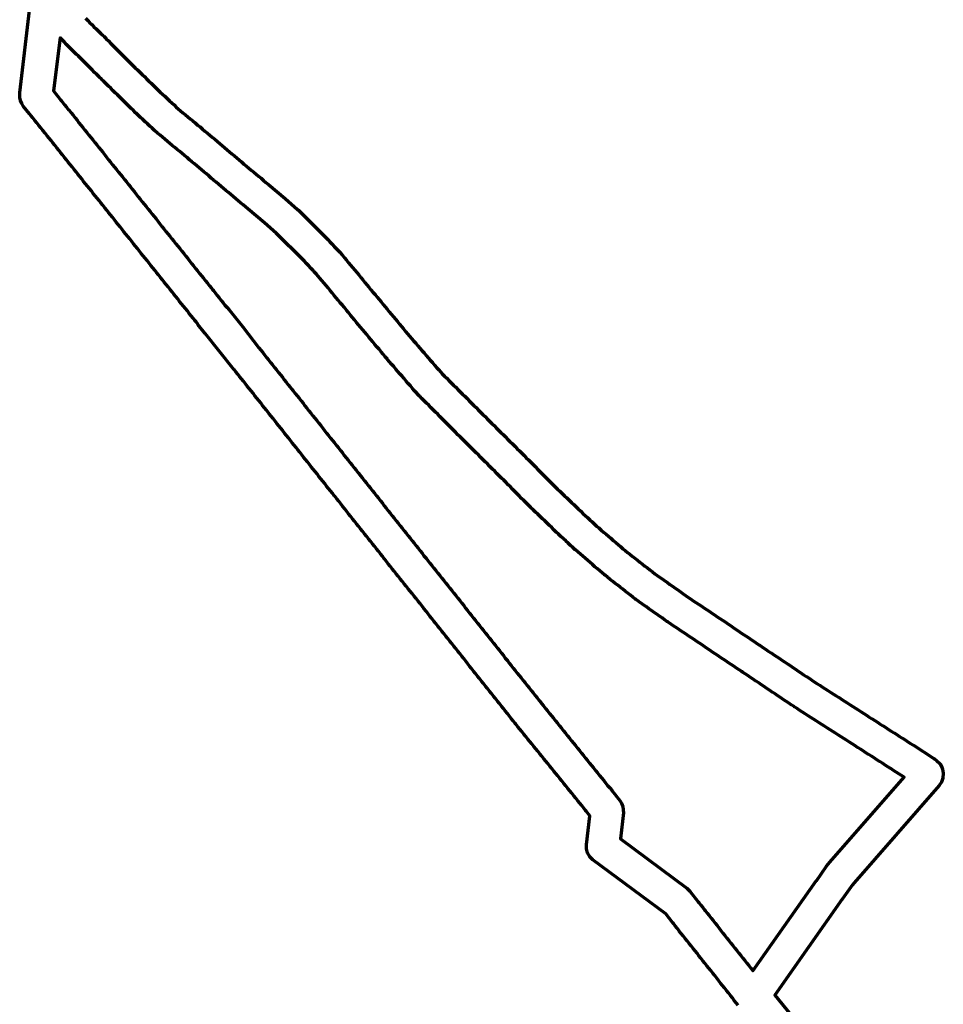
# Model space of a CAD drawing. Header units: metres. Extents: x 98902 to 136161, y 449037 to 499677.
# Tile 6 of 200: x 129438 to 131177, y 458282 to 460135. Entities that reach past the tile are written whole.
import ezdxf

# ---------------------------------------------------------------- set-up
doc = ezdxf.new("R2010")
doc.units = ezdxf.units.M
doc.layers.add('B-WE-OG-INFO_EIS VOORZORGSMAATREGEL-GV', color=7, linetype='Continuous', lineweight=70, true_color=0xfa194b)

msp = doc.modelspace()

# ---------------------------------------------------------------- linework, layer by layer
at = {"layer": 'B-WE-OG-INFO_EIS VOORZORGSMAATREGEL-GV', "flags": 128}
for points in [[(130790.7, 458280.4), (130787, 458285.1), (130783.3, 458289.7), (130783.3, 458289.7), (130779.6, 458294.4), (130779.6, 458294.4), (130775.9, 458299), (130775.9, 458299), (130772.2, 458303.7), (130772.2, 458303.7), (130768.5, 458308.3), (130764.8, 458313), (130761.2, 458317.6), (130761.1, 458317.7), (130757.5, 458322.3), (130757.5, 458322.3), (130753.8, 458327), (130750.1, 458331.6), (130746.4, 458336.3), (130742.7, 458340.9), (130739, 458345.6), (130735.3, 458350.2), (130735.3, 458350.2), (130731.6, 458354.9), (130731.6, 458354.9), (130727.9, 458359.6), (130724.2, 458364.2), (130720.5, 458368.9), (130720.5, 458368.9), (130716.8, 458373.5), (130713.1, 458378.2), (130713.1, 458378.2), (130709.4, 458382.8), (130709.4, 458382.8), (130705.7, 458387.5), (130702, 458392.2), (130698.3, 458396.8), (130694.6, 458401.5), (130690.9, 458406.1), (130690.9, 458406.1), (130690.9, 458406.1), (130687.2, 458410.8), (130687.2, 458410.8), (130683.5, 458415.4), (130683.5, 458415.4), (130679.8, 458420.1), (130679.8, 458420.1), (130678.9, 458421.2), (130678.9, 458421.2), (130675.5, 458425.5), (130672, 458429.9), (130668.6, 458434.2), (130668.6, 458434.3), (130668.6, 458434.3), (130667.3, 458435.8), (130667.3, 458435.9), (130667.2, 458435.9), (130654.1, 458452.7), (130517.2, 458554.3), (130511.6, 458559.8), (130507.2, 458567.4), (130505.1, 458574.9), (130504.9, 458582.7), (130511.2, 458637.1), (130504.3, 458645.9), (130503.5, 458646.9), (130499.8, 458651.5), (130496, 458656.1), (130492.3, 458660.8), (130488.5, 458665.4), (130484.8, 458670.1), (130481, 458674.7), (130477.3, 458679.4), (130477.3, 458679.4), (130473.5, 458684), (130469.7, 458688.6), (130469.7, 458688.6), (130466, 458693.3), (130462.2, 458697.9), (130458.5, 458702.6), (130454.7, 458707.2), (130454.7, 458707.2), (130451, 458711.9), (130447.2, 458716.5), (130443.5, 458721.2), (130439.7, 458725.8), (130435.9, 458730.4), (130432.2, 458735.1), (130432.2, 458735.1), (130428.4, 458739.7), (130424.7, 458744.4), (130424.7, 458744.4), (130420.9, 458749), (130420.9, 458749), (130420.9, 458749), (130417.2, 458753.7), (130413.4, 458758.3), (130409.7, 458762.9), (130409.7, 458762.9), (130405.9, 458767.6), (130402.2, 458772.2), (130398.4, 458776.9), (130394.6, 458781.5), (130390.9, 458786.2), (130390.9, 458786.2), (130387.1, 458790.8), (130387.1, 458790.8), (130383.4, 458795.5), (130383.4, 458795.5), (130379.6, 458800.1), (130375.9, 458804.7), (130375.9, 458804.7), (130375.9, 458804.7), (130372.1, 458809.4), (130372.1, 458809.5), (130372, 458809.5), (130371.1, 458810.7), (130371.1, 458810.7), (130371, 458810.8), (130367.3, 458815.5), (130367.3, 458815.5), (130363.5, 458820.2), (130363.5, 458820.2), (130359.8, 458824.8), (130356.1, 458829.5), (130352.3, 458834.2), (130348.6, 458838.9), (130344.9, 458843.6), (130341.1, 458848.3), (130337.4, 458853), (130333.7, 458857.7), (130329.9, 458862.4), (130326.2, 458867.1), (130322.5, 458871.8), (130322.5, 458871.8), (130318.7, 458876.5), (130318.7, 458876.5), (130315, 458881.2), (130311.3, 458885.9), (130311.3, 458885.9), (130307.5, 458890.6), (130307.5, 458890.6), (130303.8, 458895.3), (130303.8, 458895.3), (130300.1, 458900), (130300.1, 458900), (130300.1, 458900), (130296.3, 458904.7), (130296.3, 458904.7), (130292.6, 458909.4), (130292.6, 458909.4), (130288.9, 458914.1), (130288.9, 458914.1), (130285.1, 458918.8), (130285.1, 458918.8), (130281.4, 458923.5), (130281.4, 458923.5), (130277.7, 458928.2), (130277.7, 458928.2), (130277.7, 458928.2), (130273.9, 458932.9), (130273.9, 458932.9), (130270.2, 458937.6), (130270.2, 458937.6), (130266.5, 458942.3), (130266.5, 458942.3), (130262.7, 458947), (130259, 458951.7), (130259, 458951.7), (130255.3, 458956.4), (130255.2, 458956.4), (130251.5, 458961.1), (130247.8, 458965.8), (130247.8, 458965.8), (130244, 458970.5), (130240.3, 458975.2), (130236.6, 458979.9), (130232.8, 458984.6), (130229.1, 458989.3), (130225.4, 458994), (130225.4, 458994), (130221.6, 458998.7), (130217.9, 459003.4), (130214.2, 459008.1), (130214.2, 459008.1), (130210.4, 459012.8), (130210.4, 459012.8), (130206.7, 459017.5), (130203, 459022.2), (130199.2, 459026.9), (130195.5, 459031.6), (130191.8, 459036.3), (130188, 459041), (130184.3, 459045.7), (130180.6, 459050.4), (130176.8, 459055), (130173.1, 459059.7), (130169.4, 459064.4), (130165.6, 459069.1), (130161.9, 459073.8), (130158.2, 459078.5), (130154.4, 459083.2), (130150.7, 459087.9), (130150.7, 459087.9), (130150.7, 459087.9), (130147, 459092.6), (130147, 459092.6), (130143.2, 459097.3), (130143.2, 459097.3), (130139.5, 459102), (130139.5, 459102), (130135.8, 459106.7), (130135.7, 459106.7), (130132, 459111.4), (130132, 459111.4), (130128.3, 459116.1), (130128.3, 459116.1), (130128.3, 459116.1), (130124.6, 459120.8), (130124.5, 459120.8), (130120.8, 459125.5), (130120.8, 459125.5), (130120.8, 459125.5), (130117.1, 459130.2), (130117.1, 459130.2), (130113.3, 459134.9), (130109.6, 459139.6), (130109.6, 459139.6), (130105.9, 459144.3), (130105.9, 459144.3), (130102.1, 459149), (130098.4, 459153.7), (130098.4, 459153.7), (130094.7, 459158.4), (130094.7, 459158.4), (130090.9, 459163.1), (130087.2, 459167.8), (130087.2, 459167.8), (130083.5, 459172.5), (130079.7, 459177.2), (130076, 459181.9), (130076, 459181.9), (130072.3, 459186.6), (130068.5, 459191.3), (130064.8, 459196), (130064.8, 459196), (130061.1, 459200.7), (130057.3, 459205.4), (130057.3, 459205.4), (130053.6, 459210.1), (130053.6, 459210.1), (130049.9, 459214.8), (130046.1, 459219.5), (130042.4, 459224.2), (130038.7, 459228.9), (130038.7, 459228.9), (130038.7, 459228.9), (130034.9, 459233.6), (130034.9, 459233.6), (130034.9, 459233.6), (130031.2, 459238.3), (130031.2, 459238.3), (130031.2, 459238.3), (130030.3, 459239.4), (130030.3, 459239.4), (130030.3, 459239.4), (130026.7, 459244), (130023.1, 459248.5), (130019.5, 459253), (130015.9, 459257.5), (130012.3, 459262.1), (130008.7, 459266.6), (130005.1, 459271.1), (130005.1, 459271.1), (130001.5, 459275.7), (129997.9, 459280.2), (129994.3, 459284.7), (129990.7, 459289.3), (129987.1, 459293.8), (129983.5, 459298.3), (129979.9, 459302.9), (129976.3, 459307.4), (129972.7, 459311.9), (129969.1, 459316.4), (129969.1, 459316.4), (129969.1, 459316.4), (129965.5, 459321), (129961.9, 459325.5), (129958.3, 459330), (129958.3, 459330), (129954.7, 459334.6), (129951.2, 459339.1), (129947.6, 459343.6), (129944, 459348.2), (129940.4, 459352.7), (129936.8, 459357.2), (129933.2, 459361.7), (129933.2, 459361.8), (129929.6, 459366.3), (129926, 459370.8), (129922.4, 459375.3), (129918.8, 459379.9), (129915.2, 459384.4), (129915.2, 459384.4), (129911.6, 459388.9), (129911.6, 459388.9), (129908, 459393.5), (129904.4, 459398), (129902.6, 459400.3), (129899, 459404.8), (129895.4, 459409.3), (129891.8, 459413.9), (129891.8, 459413.9), (129888.2, 459418.4), (129884.6, 459422.9), (129884.6, 459422.9), (129881, 459427.4), (129877.4, 459432), (129873.8, 459436.5), (129870.2, 459441), (129870.2, 459441), (129866.6, 459445.6), (129863, 459450.1), (129859.4, 459454.6), (129855.8, 459459.2), (129852.2, 459463.7), (129848.8, 459468.1), (129845.3, 459472.4), (129841.7, 459476.8), (129841.6, 459476.9), (129841.5, 459477), (129787.1, 459544.6), (129786.9, 459544.8), (129786.8, 459545), (129773.7, 459561.7), (129773.6, 459562), (129773.3, 459562.2), (129770.1, 459566.6), (129768.1, 459569.1), (129764.6, 459573.5), (129761, 459578), (129757.4, 459582.5), (129753.8, 459587), (129750.2, 459591.5), (129746.6, 459596), (129742.9, 459600.6), (129742.9, 459600.6), (129742.9, 459600.6), (129739.3, 459605.1), (129739.3, 459605.1), (129735.7, 459609.6), (129732.1, 459614.1), (129728.5, 459618.6), (129724.9, 459623.1), (129724.9, 459623.1), (129721.3, 459627.7), (129721.3, 459627.7), (129717.7, 459632.2), (129714, 459636.7), (129710.4, 459641.2), (129710.4, 459641.2), (129710.4, 459641.2), (129706.8, 459645.7), (129703.2, 459650.2), (129699.6, 459654.8), (129696, 459659.3), (129692.4, 459663.8), (129688.7, 459668.3), (129688.7, 459668.3), (129685.1, 459672.8), (129685.1, 459672.8), (129681.5, 459677.3), (129677.9, 459681.9), (129674.3, 459686.4), (129670.7, 459690.9), (129667.1, 459695.4), (129663.4, 459699.9), (129659.8, 459704.5), (129659.8, 459704.5), (129656.2, 459709), (129652.6, 459713.5), (129652.6, 459713.5), (129652.6, 459713.5), (129649, 459718), (129645.4, 459722.5), (129641.8, 459727), (129638.1, 459731.6), (129634.5, 459736.1), (129630.9, 459740.6), (129627.3, 459745.1), (129627.3, 459745.1), (129623.7, 459749.6), (129620.1, 459754.1), (129616.5, 459758.7), (129616.5, 459758.7), (129612.8, 459763.2), (129609.2, 459767.7), (129605.6, 459772.2), (129602, 459776.7), (129598.4, 459781.2), (129594.8, 459785.8), (129594.8, 459785.8), (129591.2, 459790.3), (129587.6, 459794.8), (129583.9, 459799.3), (129580.3, 459803.8), (129576.7, 459808.3), (129573.1, 459812.9), (129569.5, 459817.4), (129569.5, 459817.4), (129565.9, 459821.9), (129562.3, 459826.4), (129562.3, 459826.4), (129558.6, 459830.9), (129555, 459835.5), (129551.4, 459840), (129547.8, 459844.5), (129544.2, 459849), (129540.6, 459853.5), (129540.6, 459853.5), (129537, 459858), (129537, 459858), (129533.3, 459862.6), (129529.7, 459867.1), (129529.7, 459867.1), (129526.1, 459871.6), (129522.5, 459876.1), (129518.9, 459880.6), (129515.3, 459885.1), (129511.7, 459889.7), (129511.7, 459889.7), (129508, 459894.2), (129504.4, 459898.7), (129504.4, 459898.7), (129500.8, 459903.2), (129497.2, 459907.7), (129493.6, 459912.2), (129493.6, 459912.2), (129490, 459916.8), (129490, 459916.8), (129486.4, 459921.3), (129482.7, 459925.8), (129482.7, 459925.8), (129481.9, 459926.9), (129481.9, 459926.9), (129478.1, 459931.5), (129474.3, 459936.2), (129474.3, 459936.2), (129470.6, 459940.9), (129466.8, 459945.6), (129466.8, 459945.6), (129463, 459950.2), (129459.2, 459954.9), (129459.2, 459954.9), (129456.7, 459958), (129456.6, 459958.2), (129456.5, 459958.2), (129445.6, 459972), (129442.1, 459977.4), (129439.7, 459983), (129438.5, 459988.9), (129438.2, 459991.2), (129438.2, 459998.1), (129458.2, 460163.9)], [(129562, 460138.1), (129566.2, 460133.7), (129566.2, 460133.7), (129569.9, 460129.7), (129573.7, 460126), (129577.9, 460121.9), (129582.2, 460117.7), (129586.5, 460113.5), (129590.8, 460109.3), (129595.1, 460105.2), (129596.2, 460104.1), (129596.3, 460104), (129596.4, 460103.9), (129600.7, 460099.6), (129600.7, 460099.5), (129600.9, 460099.4), (129605.1, 460095.2), (129605.1, 460095.2), (129609.3, 460090.9), (129609.3, 460090.9), (129613.5, 460086.6), (129617.7, 460082.3), (129621.9, 460078.1), (129626.1, 460073.8), (129626.1, 460073.8), (129630.3, 460069.6), (129634.2, 460065.6), (129638.4, 460061.5), (129642.7, 460057.4), (129647, 460053.2), (129651.3, 460049), (129655.6, 460044.8), (129655.6, 460044.8), (129659.9, 460040.6), (129664.2, 460036.5), (129664.2, 460036.4), (129664.2, 460036.4), (129668.5, 460032.2), (129668.6, 460032.2), (129668.6, 460032.2), (129672.9, 460028), (129677.1, 460023.8), (129681.4, 460019.6), (129681.4, 460019.6), (129681.4, 460019.6), (129685.7, 460015.4), (129685.7, 460015.4), (129690, 460011.2), (129694.3, 460007), (129698.4, 460002.9), (129702.5, 459999), (129706.7, 459995), (129711.1, 459990.9), (129715.5, 459986.8), (129719.9, 459982.7), (129724.3, 459978.7), (129728.7, 459974.6), (129732.8, 459970.7), (129736.6, 459967.3), (129740.8, 459963.8), (129740.8, 459963.8), (129745.4, 459959.9), (129745.4, 459959.9), (129750, 459956.1), (129750, 459956.1), (129754.6, 459952.3), (129754.6, 459952.3), (129759.3, 459948.4), (129763.9, 459944.6), (129768.5, 459940.8), (129768.5, 459940.8), (129773.1, 459936.9), (129773.1, 459936.9), (129777.6, 459933.2), (129782.3, 459929.3), (129786.9, 459925.5), (129791.5, 459921.7), (129796.1, 459917.9), (129800.8, 459914.1), (129805.4, 459910.2), (129810, 459906.4), (129810.1, 459906.2), (129810.3, 459906.1), (129814.9, 459902.2), (129814.9, 459902.2), (129814.9, 459902.2), (129819.5, 459898.3), (129819.5, 459898.3), (129824, 459894.4), (129828.6, 459890.5), (129828.6, 459890.5), (129833.2, 459886.6), (129837.7, 459882.7), (129837.7, 459882.7), (129842.3, 459878.8), (129846.7, 459875), (129851.3, 459871.2), (129851.3, 459871.2), (129855.8, 459867.4), (129860.4, 459863.5), (129865, 459859.7), (129869.6, 459855.8), (129869.6, 459855.8), (129874.2, 459852), (129878.8, 459848.1), (129878.8, 459848.1), (129883.4, 459844.3), (129883.4, 459844.3), (129887.9, 459840.5), (129887.9, 459840.5), (129892.5, 459836.6), (129897.1, 459832.8), (129897.1, 459832.8), (129901.8, 459829), (129906.4, 459825.1), (129906.4, 459825.1), (129906.5, 459825), (129937.6, 459798.8), (129937.8, 459798.6), (129938, 459798.5), (129961.3, 459778.2), (129961.9, 459777.4), (129962.7, 459776.8), (130014.1, 459725.7), (130014.3, 459725.4), (130014.6, 459725.2), (130015.6, 459724.1), (130015.7, 459723.9), (130015.9, 459723.8), (130018, 459721.6), (130022.1, 459717.2), (130022.1, 459717.2), (130026.2, 459712.8), (130030.3, 459708.4), (130034.4, 459704), (130034.4, 459704), (130036.4, 459701.8), (130036.4, 459701.8), (130040.5, 459697.4), (130040.5, 459697.4), (130044.6, 459693.1), (130045, 459692.3), (130045.7, 459691.8), (130049.5, 459687.2), (130049.6, 459687.1), (130049.7, 459687.1), (130053.5, 459682.4), (130057.3, 459677.8), (130061.1, 459673.1), (130061.1, 459673.1), (130064.9, 459668.5), (130064.9, 459668.5), (130068.8, 459663.9), (130068.8, 459663.9), (130072.5, 459659.3), (130072.5, 459659.3), (130076.3, 459654.7), (130080.2, 459650.1), (130080.2, 459650.1), (130084, 459645.5), (130084, 459645.5), (130087.8, 459640.8), (130087.8, 459640.8), (130087.8, 459640.8), (130091.7, 459636.2), (130095.5, 459631.6), (130099.3, 459627), (130099.3, 459627), (130103.2, 459622.4), (130107, 459617.8), (130107, 459617.8), (130110.8, 459613.1), (130110.8, 459613.1), (130110.8, 459613.1), (130114.7, 459608.5), (130114.7, 459608.5), (130118.5, 459603.9), (130118.5, 459603.9), (130122.3, 459599.3), (130122.3, 459599.3), (130126.2, 459594.7), (130130, 459590.1), (130130, 459590.1), (130130, 459590.1), (130133.9, 459585.4), (130137.7, 459580.8), (130141.5, 459576.2), (130145.4, 459571.6), (130149.2, 459567), (130149.2, 459567), (130153, 459562.3), (130156.9, 459557.7), (130156.9, 459557.7), (130160.7, 459553.1), (130164.6, 459548.5), (130164.6, 459548.5), (130168.4, 459543.9), (130168.4, 459543.9), (130172.1, 459539.5), (130175.8, 459535.2), (130175.8, 459535.2), (130179.7, 459530.6), (130179.7, 459530.6), (130183.6, 459526.1), (130183.6, 459526.1), (130183.6, 459526.1), (130187.6, 459521.6), (130187.6, 459521.6), (130191.5, 459517), (130195.4, 459512.5), (130199.4, 459507.9), (130203.3, 459503.4), (130207.2, 459498.9), (130211.1, 459494.3), (130211.1, 459494.3), (130215.1, 459489.8), (130215.1, 459489.8), (130219, 459485.3), (130219, 459485.3), (130222.9, 459480.7), (130222.9, 459480.7), (130226.9, 459476.2), (130230.3, 459472.2), (130233.7, 459468.7), (130237.8, 459464.6), (130237.8, 459464.6), (130237.8, 459464.6), (130242, 459460.4), (130242, 459460.4), (130246.2, 459456.1), (130246.2, 459456.1), (130246.2, 459456.1), (130250.5, 459451.9), (130254.7, 459447.6), (130259, 459443.4), (130259, 459443.4), (130263.2, 459439.1), (130267.5, 459434.9), (130271.7, 459430.6), (130275.9, 459426.4), (130275.9, 459426.4), (130280.2, 459422.1), (130280.2, 459422.1), (130280.2, 459422.1), (130284.4, 459417.9), (130284.4, 459417.9), (130288.7, 459413.6), (130292.9, 459409.4), (130297.2, 459405.1), (130301.4, 459400.9), (130305.6, 459396.6), (130309.9, 459392.4), (130314.1, 459388.2), (130314.1, 459388.2), (130318.3, 459384), (130322.6, 459379.7), (130326.8, 459375.5), (130326.8, 459375.5), (130331.1, 459371.3), (130335.3, 459367), (130335.3, 459367), (130339.6, 459362.8), (130343.9, 459358.5), (130343.9, 459358.5), (130348.1, 459354.3), (130352.4, 459350.1), (130356.6, 459345.8), (130356.6, 459345.8), (130356.6, 459345.8), (130360.9, 459341.6), (130365.1, 459337.4), (130369.4, 459333.1), (130369.4, 459333.1), (130370.5, 459332.1), (130370.5, 459332.1), (130370.5, 459332.1), (130374.7, 459327.8), (130374.7, 459327.8), (130379, 459323.6), (130379, 459323.6), (130383.2, 459319.4), (130383.2, 459319.4), (130387.5, 459315.1), (130391.7, 459310.9), (130396, 459306.6), (130396, 459306.6), (130396, 459306.6), (130400.3, 459302.4), (130400.3, 459302.3), (130400.4, 459302.2), (130404.7, 459297.9), (130408.9, 459293.7), (130413.1, 459289.4), (130417.3, 459285.1), (130417.3, 459285.1), (130421.5, 459280.8), (130425.7, 459276.5), (130430, 459272.3), (130434.2, 459268), (130434.2, 459268), (130438.3, 459263.8), (130438.3, 459263.8), (130442.3, 459259.8), (130446.3, 459255.9), (130450.7, 459251.8), (130455, 459247.6), (130459.4, 459243.4), (130463.7, 459239.3), (130463.7, 459239.3), (130468, 459235.1), (130468, 459235.1), (130472.4, 459231), (130476.7, 459226.8), (130476.7, 459226.8), (130481, 459222.7), (130485.4, 459218.5), (130489.7, 459214.4), (130494.1, 459210.2), (130494.1, 459210.2), (130498.4, 459206.1), (130502.5, 459202.1), (130506.7, 459198.2), (130511.1, 459194.2), (130511.1, 459194.2), (130515.5, 459190.2), (130515.5, 459190.2), (130515.5, 459190.2), (130519.9, 459186.1), (130524.2, 459182.2), (130528.3, 459178.6), (130532.7, 459174.8), (130532.7, 459174.8), (130537.3, 459170.9), (130541.8, 459167), (130541.8, 459167), (130546.4, 459163.1), (130551, 459159.2), (130555.5, 459155.3), (130560.1, 459151.3), (130564.6, 459147.4), (130569.2, 459143.5), (130573.7, 459139.6), (130577.9, 459136), (130582.1, 459132.7), (130586.6, 459129.1), (130591.3, 459125.4), (130591.3, 459125.4), (130596.1, 459121.8), (130600.8, 459118.1), (130605.5, 459114.4), (130605.5, 459114.4), (130610.3, 459110.7), (130615, 459107), (130619.8, 459103.3), (130619.8, 459103.3), (130624.5, 459099.6), (130629.2, 459095.9), (130633.5, 459092.6), (130637.9, 459089.4), (130642.6, 459086.1), (130647.5, 459082.6), (130652.4, 459079.2), (130652.4, 459079.2), (130657.3, 459075.7), (130657.3, 459075.7), (130657.3, 459075.7), (130662.2, 459072.2), (130662.2, 459072.2), (130667.1, 459068.8), (130672, 459065.3), (130676.9, 459061.9), (130681.9, 459058.4), (130686.8, 459054.9), (130691.4, 459051.7), (130696.1, 459048.5), (130696.1, 459048.5), (130701.1, 459045.2), (130706, 459041.8), (130711, 459038.5), (130716, 459035.1), (130716, 459035.1), (130721, 459031.8), (130726, 459028.4), (130731, 459025.1), (130736, 459021.8), (130741, 459018.4), (130741, 459018.4), (130745.9, 459015.1), (130745.9, 459015.1), (130750.9, 459011.7), (130755.9, 459008.4), (130755.9, 459008.4), (130760.9, 459005), (130765.9, 459001.7), (130770.9, 458998.3), (130775.9, 458995), (130775.9, 458995), (130780.9, 458991.6), (130780.9, 458991.6), (130785.8, 458988.3), (130790.8, 458985), (130795.8, 458981.6), (130800.8, 458978.3), (130805.8, 458974.9), (130805.8, 458974.9), (130810.8, 458971.6), (130810.8, 458971.6), (130815.8, 458968.2), (130820.8, 458964.9), (130825.7, 458961.5), (130830.7, 458958.2), (130832, 458957.4), (130837.1, 458953.9), (130842.2, 458950.5), (130847.3, 458947.1), (130852.4, 458943.6), (130857.5, 458940.2), (130862.6, 458936.8), (130862.7, 458936.8), (130867.8, 458933.4), (130867.8, 458933.4), (130872.9, 458929.9), (130872.9, 458929.9), (130878, 458926.5), (130878, 458926.5), (130883.1, 458923.1), (130888.2, 458919.7), (130893.3, 458916.2), (130893.3, 458916.2), (130898.4, 458912.8), (130903.5, 458909.4), (130908.6, 458905.9), (130908.6, 458905.9), (130913.8, 458902.5), (130918.9, 458899.1), (130924, 458895.7), (130924, 458895.7), (130928.9, 458892.4), (130933.7, 458889.2), (130933.7, 458889.2), (130938.9, 458885.9), (130944.1, 458882.6), (130949.3, 458879.3), (130954.5, 458876), (130959.6, 458872.6), (130964.8, 458869.3), (130964.8, 458869.3), (130970, 458866), (130975.2, 458862.7), (130980.4, 458859.4), (130980.4, 458859.4), (130985.6, 458856), (130990.7, 458852.7), (130995.9, 458849.4), (130995.9, 458849.4), (131001.1, 458846.1), (131001.1, 458846.1), (131006.3, 458842.8), (131011.5, 458839.4), (131011.5, 458839.4), (131016.6, 458836.1), (131021.8, 458832.8), (131027, 458829.5), (131032.2, 458826.2), (131032.2, 458826.2), (131037.4, 458822.9), (131037.4, 458822.8), (131042.6, 458819.5), (131047.7, 458816.2), (131052.9, 458812.9), (131058.1, 458809.6), (131058.1, 458809.6), (131063.3, 458806.2), (131063.3, 458806.2), (131068.5, 458802.9), (131073.6, 458799.6), (131078.8, 458796.3), (131084, 458793), (131089.2, 458789.7), (131094.4, 458786.3), (131094.4, 458786.3), (131099.6, 458783), (131104.7, 458779.7), (131109.9, 458776.4), (131109.9, 458776.4), (131115.1, 458773.1), (131115.1, 458773.1), (131115.1, 458773.1), (131120.3, 458769.7), (131120.3, 458769.7), (131159.1, 458744.8), (131159.9, 458744.1), (131160.8, 458743.7), (131164, 458741.3), (131170.5, 458734.8), (131174.7, 458726.6), (131175.2, 458725), (131176.7, 458717.4), (131175.8, 458707.9), (131173.3, 458700.5), (131169, 458694), (131009, 458511.1), (131005.5, 458506.9), (130987.1, 458480.5), (130987.1, 458480.4), (130987.1, 458480.4), (130987, 458480.4), (130986.7, 458480.1), (130986.6, 458479.8), (130859.3, 458299.4), (130958, 458178.4)]]:
    msp.add_lwpolyline(points, dxfattribs=at)
msp.add_lwpolyline([(130488.3, 458764.3), (130492.1, 458759.7), (130495.8, 458755), (130495.8, 458755), (130499.6, 458750.3), (130503.4, 458745.7), (130507.1, 458741), (130507.2, 458741), (130510.9, 458736.3), (130514.7, 458731.7), (130518.5, 458727), (130518.5, 458727), (130522.3, 458722.3), (130522.3, 458722.3), (130526, 458717.6), (130529.8, 458713), (130533.6, 458708.3), (130533.6, 458708.3), (130537.4, 458703.6), (130541.1, 458699), (130544.9, 458694.3), (130544.9, 458694.3), (130548.7, 458689.6), (130548.7, 458689.6), (130552.5, 458685), (130552.5, 458684.9), (130552.6, 458684.8), (130553.5, 458683.7), (130553.5, 458683.7), (130567.8, 458665.8), (130571.1, 458660.7), (130573.6, 458654.2), (130574.5, 458642.6), (130568.8, 458593.5), (130694, 458500.5), (130699.7, 458495), (130715.3, 458475.1), (130715.3, 458475.1), (130716.5, 458473.6), (130716.5, 458473.6), (130720.1, 458469), (130723.8, 458464.4), (130727.4, 458459.8), (130727.4, 458459.8), (130728.4, 458458.6), (130728.4, 458458.6), (130728.4, 458458.6), (130732.1, 458453.9), (130735.8, 458449.2), (130739.6, 458444.5), (130739.6, 458444.5), (130743.3, 458439.8), (130743.3, 458439.8), (130747, 458435.1), (130747, 458435.1), (130747, 458435.1), (130750.8, 458430.4), (130754.5, 458425.7), (130754.5, 458425.7), (130758.2, 458421), (130758.2, 458421), (130762, 458416.3), (130765.7, 458411.6), (130769.4, 458406.9), (130769.4, 458406.9), (130773.2, 458402.2), (130776.9, 458397.5), (130780.6, 458392.8), (130780.6, 458392.8), (130784.4, 458388.1), (130784.4, 458388.1), (130788.1, 458383.4), (130791.8, 458378.7), (130791.8, 458378.7), (130791.8, 458378.7), (130795.6, 458374), (130799.3, 458369.3), (130803, 458364.6), (130806.8, 458359.9), (130810.5, 458355.2), (130810.5, 458355.2), (130814.2, 458350.5), (130814.2, 458350.5), (130818, 458345.8), (130818, 458345.8), (130818.3, 458345.4), (130937.6, 458514.4), (130937.7, 458514.5), (130937.8, 458514.7), (130957.1, 458542.4), (130963.4, 458550), (131102.9, 458709.6), (131087.9, 458719.2), (131087.9, 458719.2), (131087.9, 458719.2), (131082.7, 458722.5), (131082.7, 458722.5), (131077.6, 458725.9), (131077.5, 458725.9), (131072.4, 458729.2), (131067.2, 458732.5), (131062, 458735.8), (131056.8, 458739.1), (131056.8, 458739.1), (131051.6, 458742.5), (131046.5, 458745.8), (131041.3, 458749.1), (131036.1, 458752.4), (131030.9, 458755.7), (131025.7, 458759), (131025.7, 458759.1), (131020.6, 458762.4), (131015.4, 458765.7), (131010.2, 458769), (131005, 458772.3), (131005, 458772.3), (130999.8, 458775.6), (130994.6, 458779), (130994.6, 458779), (130989.5, 458782.3), (130984.3, 458785.6), (130979.1, 458788.9), (130979.1, 458788.9), (130973.9, 458792.2), (130968.7, 458795.6), (130968.7, 458795.6), (130963.6, 458798.9), (130963.5, 458798.9), (130958.4, 458802.2), (130953.2, 458805.5), (130948, 458808.8), (130948, 458808.8), (130942.8, 458812.2), (130937.6, 458815.5), (130932.5, 458818.8), (130927.3, 458822.1), (130922.1, 458825.4), (130916.9, 458828.8), (130911.7, 458832.1), (130906.6, 458835.4), (130901.4, 458838.7), (130901.3, 458838.7), (130901.3, 458838.8), (130896.1, 458842.1), (130895.9, 458842.3), (130895.7, 458842.4), (130890.6, 458845.8), (130885.4, 458849.3), (130880.3, 458852.7), (130880.3, 458852.7), (130875.2, 458856.1), (130870.1, 458859.5), (130865, 458863), (130865, 458863), (130859.9, 458866.4), (130859.9, 458866.4), (130854.8, 458869.8), (130849.7, 458873.2), (130844.6, 458876.7), (130839.5, 458880.1), (130834.3, 458883.5), (130829.2, 458887), (130824.1, 458890.4), (130819, 458893.8), (130819, 458893.8), (130813.9, 458897.2), (130808.8, 458900.7), (130803.7, 458904.1), (130803.7, 458904.1), (130798.6, 458907.5), (130798.6, 458907.5), (130797.3, 458908.4), (130797.3, 458908.4), (130792.3, 458911.7), (130787.3, 458915.1), (130782.4, 458918.4), (130777.4, 458921.7), (130772.4, 458925.1), (130767.4, 458928.4), (130762.4, 458931.8), (130757.4, 458935.1), (130757.4, 458935.1), (130752.4, 458938.5), (130747.4, 458941.8), (130747.4, 458941.8), (130742.5, 458945.2), (130742.4, 458945.2), (130737.5, 458948.5), (130732.5, 458951.8), (130727.5, 458955.2), (130722.5, 458958.5), (130717.5, 458961.9), (130712.5, 458965.2), (130707.5, 458968.6), (130707.5, 458968.6), (130702.5, 458971.9), (130697.6, 458975.3), (130692.6, 458978.6), (130692.6, 458978.6), (130687.6, 458982), (130682.6, 458985.3), (130682.6, 458985.3), (130677.6, 458988.6), (130677.6, 458988.6), (130672.6, 458992), (130667.6, 458995.3), (130662.6, 458998.7), (130662.6, 458998.7), (130662.6, 458998.7), (130657.6, 459002.1), (130657.4, 459002.3), (130657.1, 459002.4), (130652.2, 459005.9), (130647.3, 459009.4), (130642.4, 459012.8), (130637.4, 459016.3), (130637.4, 459016.3), (130632.5, 459019.8), (130627.6, 459023.2), (130622.7, 459026.7), (130617.8, 459030.1), (130612.9, 459033.6), (130608, 459037.1), (130603.1, 459040.5), (130603, 459040.6), (130602.9, 459040.7), (130598, 459044.2), (130597.6, 459044.6), (130597.1, 459044.9), (130592.3, 459048.6), (130587.6, 459052.3), (130582.9, 459056), (130582.9, 459056), (130582.9, 459056), (130578.1, 459059.7), (130573.4, 459063.4), (130568.7, 459067), (130563.9, 459070.7), (130559.2, 459074.4), (130554.4, 459078.1), (130549.7, 459081.8), (130545, 459085.5), (130544.8, 459085.7), (130544.6, 459085.8), (130540, 459089.5), (130539.6, 459089.9), (130539.2, 459090.2), (130534.6, 459094.1), (130530.1, 459098), (130525.5, 459101.9), (130521, 459105.8), (130516.4, 459109.7), (130511.9, 459113.7), (130507.3, 459117.6), (130502.7, 459121.5), (130502.7, 459121.5), (130498.2, 459125.4), (130493.6, 459129.3), (130493.6, 459129.3), (130489.1, 459133.2), (130489, 459133.4), (130488.8, 459133.5), (130484.3, 459137.4), (130484.1, 459137.7), (130483.9, 459137.8), (130479.4, 459141.9), (130479.4, 459141.9), (130475, 459145.9), (130470.6, 459150), (130466.2, 459154), (130466.1, 459154.1), (130466, 459154.2), (130461.6, 459158.2), (130461.4, 459158.4), (130461.2, 459158.6), (130456.9, 459162.7), (130456.9, 459162.7), (130452.6, 459166.9), (130452.6, 459166.9), (130448.2, 459171), (130448.2, 459171), (130443.9, 459175.2), (130443.9, 459175.2), (130439.6, 459179.3), (130435.2, 459183.5), (130430.9, 459187.6), (130426.5, 459191.8), (130422.2, 459196), (130422.2, 459196), (130417.9, 459200.1), (130417.9, 459200.1), (130413.5, 459204.3), (130413.5, 459204.3), (130409.2, 459208.4), (130404.8, 459212.6), (130400.5, 459216.7), (130400.3, 459217), (130400, 459217.3), (130395.7, 459221.5), (130395.7, 459221.6), (130395.7, 459221.6), (130391.4, 459225.9), (130387.2, 459230.1), (130387.2, 459230.1), (130383, 459234.4), (130378.8, 459238.7), (130374.6, 459243), (130374.6, 459243), (130370.4, 459247.3), (130370.4, 459247.3), (130366.1, 459251.5), (130361.9, 459255.8), (130357.8, 459260), (130353.7, 459264.1), (130353.7, 459264.1), (130349.4, 459268.4), (130345.2, 459272.6), (130345.1, 459272.6), (130340.9, 459276.8), (130336.6, 459281.1), (130336.6, 459281.1), (130336.6, 459281.1), (130332.4, 459285.3), (130332.4, 459285.3), (130328.1, 459289.5), (130328.1, 459289.5), (130327.1, 459290.6), (130327.1, 459290.6), (130322.8, 459294.8), (130322.8, 459294.8), (130318.5, 459299.1), (130318.5, 459299.1), (130318.5, 459299.1), (130314.3, 459303.3), (130314.3, 459303.3), (130310, 459307.5), (130310, 459307.5), (130305.8, 459311.8), (130305.8, 459311.8), (130301.5, 459316), (130297.3, 459320.3), (130297.3, 459320.3), (130293, 459324.5), (130293, 459324.5), (130288.8, 459328.7), (130288.8, 459328.7), (130284.5, 459333), (130280.2, 459337.2), (130276, 459341.4), (130271.7, 459345.7), (130271.7, 459345.7), (130271.7, 459345.7), (130267.5, 459349.9), (130267.4, 459350), (130267.4, 459350), (130263.2, 459354.2), (130258.9, 459358.5), (130254.7, 459362.7), (130250.4, 459367), (130246.2, 459371.2), (130242, 459375.5), (130237.7, 459379.7), (130233.5, 459384), (130233.5, 459384), (130233.5, 459384), (130229.2, 459388.2), (130225, 459392.5), (130220.8, 459396.7), (130216.5, 459401), (130212.3, 459405.2), (130208, 459409.5), (130203.8, 459413.7), (130203.8, 459413.7), (130199.5, 459418), (130199.5, 459418), (130195.3, 459422.2), (130191.1, 459426.5), (130190.9, 459426.7), (130190.7, 459426.9), (130186.5, 459431.2), (130186.1, 459431.9), (130185.5, 459432.4), (130181.5, 459436.9), (130177.6, 459441.4), (130177.6, 459441.4), (130173.7, 459446), (130173.7, 459446), (130169.7, 459450.5), (130169.7, 459450.5), (130169.7, 459450.5), (130165.8, 459455), (130165.8, 459455), (130161.9, 459459.6), (130161.9, 459459.6), (130157.9, 459464.1), (130154, 459468.7), (130150.1, 459473.2), (130146.1, 459477.7), (130142.2, 459482.3), (130142.2, 459482.3), (130142.2, 459482.3), (130138.3, 459486.8), (130138.3, 459486.8), (130134.3, 459491.3), (130130.4, 459495.9), (130130.4, 459495.9), (130130.4, 459496), (130126.4, 459500.5), (130126.3, 459500.7), (130126.1, 459500.9), (130122.3, 459505.5), (130122.3, 459505.5), (130122.3, 459505.5), (130118.4, 459510.1), (130118.4, 459510.1), (130114.6, 459514.8), (130114.6, 459514.8), (130114.6, 459514.8), (130110.7, 459519.4), (130110.7, 459519.4), (130106.9, 459524), (130103.1, 459528.6), (130099.2, 459533.2), (130095.4, 459537.8), (130095.4, 459537.8), (130091.6, 459542.5), (130087.7, 459547.1), (130083.9, 459551.7), (130083.9, 459551.7), (130080, 459556.3), (130076.2, 459560.9), (130076.2, 459560.9), (130076.2, 459560.9), (130072.4, 459565.6), (130072.4, 459565.6), (130072.4, 459565.6), (130068.5, 459570.2), (130068.5, 459570.2), (130068.5, 459570.2), (130064.7, 459574.8), (130064.7, 459574.8), (130060.8, 459579.4), (130060.8, 459579.4), (130060.8, 459579.4), (130057, 459584), (130057, 459584), (130053.2, 459588.7), (130049.3, 459593.3), (130049.3, 459593.3), (130045.5, 459597.9), (130041.7, 459602.5), (130041.7, 459602.5), (130037.8, 459607.1), (130037.8, 459607.1), (130037.8, 459607.1), (130034, 459611.8), (130034, 459611.8), (130030.2, 459616.4), (130030.1, 459616.4), (130030.1, 459616.4), (130026.3, 459621.1), (130026.3, 459621.1), (130026.3, 459621.1), (130022.4, 459625.7), (130022.4, 459625.7), (130018.6, 459630.4), (130018.6, 459630.4), (130014.8, 459635), (130014.8, 459635), (130011, 459639.6), (130011, 459639.6), (130007.2, 459644.3), (130003.4, 459648.9), (130000.2, 459652.7), (129996.6, 459656.5), (129992.5, 459660.9), (129992.5, 459660.9), (129990.5, 459663.1), (129986.4, 459667.5), (129982.3, 459671.9), (129982.3, 459671.9), (129978.2, 459676.3), (129974.1, 459680.7), (129974.1, 459680.7), (129974.1, 459680.7), (129972.2, 459682.7), (129971.6, 459683.4), (129921.1, 459733.6), (129898.8, 459753.1), (129867.9, 459779), (129867.9, 459779), (129863.3, 459782.9), (129858.7, 459786.7), (129858.7, 459786.7), (129858.7, 459786.7), (129854.1, 459790.6), (129849.5, 459794.4), (129849.5, 459794.4), (129849.5, 459794.4), (129844.9, 459798.3), (129844.9, 459798.3), (129844.8, 459798.3), (129840.2, 459802.2), (129840.2, 459802.2), (129835.6, 459806), (129831, 459809.9), (129831, 459809.9), (129826.5, 459813.7), (129826.5, 459813.7), (129821.9, 459817.6), (129821.9, 459817.6), (129817.3, 459821.4), (129812.7, 459825.3), (129812.7, 459825.3), (129812.6, 459825.3), (129808, 459829.2), (129808, 459829.3), (129807.9, 459829.3), (129803.3, 459833.2), (129798.8, 459837.1), (129794.2, 459841), (129789.6, 459844.9), (129789.6, 459844.9), (129785.1, 459848.8), (129780.5, 459852.7), (129776, 459856.6), (129776, 459856.6), (129771.6, 459860.3), (129767.1, 459864), (129762.5, 459867.8), (129757.9, 459871.6), (129753.3, 459875.5), (129748.6, 459879.3), (129744, 459883.1), (129739.4, 459886.9), (129734.8, 459890.7), (129734.8, 459890.8), (129734.7, 459890.8), (129730.1, 459894.6), (129730.1, 459894.6), (129730.1, 459894.6), (129725.5, 459898.5), (129720.9, 459902.3), (129720.9, 459902.3), (129716.3, 459906.1), (129711.7, 459910), (129707.1, 459913.8), (129707, 459913.8), (129702.4, 459917.7), (129697.8, 459921.5), (129697.5, 459921.9), (129697, 459922.2), (129692.6, 459926.2), (129692.4, 459926.4), (129692.1, 459926.6), (129687.7, 459930.7), (129683.3, 459934.8), (129678.9, 459938.9), (129674.5, 459943), (129670.2, 459947.1), (129670.2, 459947.1), (129665.8, 459951.2), (129665.8, 459951.2), (129661.4, 459955.3), (129661.3, 459955.5), (129661.1, 459955.5), (129656.8, 459959.7), (129656.7, 459959.8), (129656.5, 459959.9), (129652.3, 459964.1), (129648, 459968.3), (129643.7, 459972.5), (129643.7, 459972.5), (129643.7, 459972.5), (129639.4, 459976.7), (129639.4, 459976.7), (129635.1, 459980.9), (129630.9, 459985.1), (129626.6, 459989.3), (129622.4, 459993.5), (129618.1, 459997.6), (129613.8, 460001.8), (129613.8, 460001.8), (129609.5, 460006), (129605.2, 460010.2), (129600.9, 460014.4), (129596.6, 460018.5), (129592.3, 460022.7), (129592.2, 460022.9), (129592, 460023), (129587.7, 460027.2), (129587.7, 460027.3), (129587.6, 460027.4), (129583.4, 460031.7), (129583.4, 460031.7), (129579.2, 460036), (129575, 460040.2), (129570.7, 460044.5), (129566.5, 460048.8), (129562.3, 460053), (129562.3, 460053), (129558.2, 460057.2), (129554.2, 460061.2), (129553.2, 460062.1), (129548.9, 460066.3), (129544.6, 460070.5), (129540.3, 460074.7), (129536, 460078.9), (129531.7, 460083.1), (129531.7, 460083.2), (129531.6, 460083.2), (129527.3, 460087.5), (129526.9, 460087.9), (129526.5, 460088.3), (129522.4, 460092.7), (129518.2, 460097.1), (129518.2, 460097.1), (129514.6, 460101), (129501.7, 460001.2), (129515.7, 459983.8), (129516.4, 459982.9), (129516.4, 459982.9), (129516.4, 459982.9), (129518.9, 459979.8), (129518.9, 459979.8), (129522.7, 459975.1), (129522.7, 459975.1), (129526.4, 459970.5), (129526.4, 459970.5), (129530.2, 459965.8), (129530.2, 459965.8), (129530.2, 459965.8), (129531.1, 459964.6), (129531.2, 459964.6), (129531.2, 459964.6), (129534.9, 459959.9), (129538.6, 459955.3), (129542.4, 459950.6), (129546.1, 459946), (129546.1, 459946), (129549.8, 459941.3), (129553.5, 459936.7), (129557.2, 459932), (129561, 459927.4), (129564.7, 459922.8), (129568.4, 459918.1), (129572.1, 459913.5), (129575.8, 459908.8), (129579.6, 459904.2), (129583.3, 459899.5), (129583.3, 459899.5), (129587, 459894.9), (129587, 459894.9), (129590.7, 459890.2), (129594.4, 459885.6), (129598.2, 459880.9), (129598.2, 459880.9), (129601.9, 459876.3), (129601.9, 459876.3), (129601.9, 459876.3), (129605.6, 459871.6), (129609.3, 459867), (129613, 459862.3), (129616.8, 459857.7), (129620.5, 459853), (129620.5, 459853), (129624.2, 459848.4), (129627.9, 459843.7), (129631.6, 459839.1), (129635.4, 459834.4), (129635.4, 459834.4), (129639.1, 459829.8), (129642.8, 459825.1), (129646.5, 459820.5), (129650.2, 459815.9), (129654, 459811.2), (129657.7, 459806.6), (129661.4, 459801.9), (129665.1, 459797.3), (129665.1, 459797.3), (129668.8, 459792.6), (129668.8, 459792.6), (129672.6, 459788), (129676.3, 459783.3), (129680, 459778.7), (129680, 459778.7), (129683.7, 459774), (129687.4, 459769.4), (129691.2, 459764.7), (129694.9, 459760.1), (129694.9, 459760.1), (129698.6, 459755.4), (129702.3, 459750.8), (129706, 459746.1), (129709.8, 459741.5), (129709.8, 459741.5), (129713.5, 459736.8), (129717.2, 459732.2), (129720.9, 459727.5), (129724.7, 459722.9), (129728.4, 459718.2), (129732.1, 459713.6), (129735.8, 459709), (129735.8, 459709), (129739.5, 459704.3), (129743.3, 459699.7), (129743.3, 459699.7), (129747, 459695), (129747, 459695), (129750.7, 459690.4), (129754.4, 459685.7), (129758.1, 459681.1), (129761.9, 459676.4), (129765.6, 459671.8), (129769.3, 459667.1), (129773, 459662.5), (129776.7, 459657.8), (129776.7, 459657.8), (129780.5, 459653.2), (129784.2, 459648.5), (129787.9, 459643.9), (129787.9, 459643.9), (129791.6, 459639.2), (129791.6, 459639.2), (129795.3, 459634.6), (129795.3, 459634.6), (129799.1, 459629.9), (129800.9, 459627.6), (129800.9, 459627.6), (129802.8, 459625.3), (129802.8, 459625.3), (129806.5, 459620.6), (129810.2, 459616), (129810.2, 459616), (129813.9, 459611.4), (129813.9, 459611.4), (129817.7, 459606.7), (129817.7, 459606.7), (129821.2, 459602.3), (129824.6, 459598.2), (129828.3, 459593.9), (129828.5, 459593.6), (129828.7, 459593.5), (129832.5, 459588.9), (129832.7, 459588.6), (129832.9, 459588.5), (129858, 459557.3), (129888.3, 459517.9), (129891.8, 459513.5), (129891.8, 459513.5), (129895.6, 459508.9), (129895.6, 459508.8), (129895.6, 459508.8), (129899.3, 459504.2), (129903, 459499.5), (129903, 459499.5), (129903, 459499.5), (129906.7, 459494.8), (129906.7, 459494.8), (129910.4, 459490.2), (129914.1, 459485.5), (129917.8, 459480.8), (129921.5, 459476.2), (129925.2, 459471.5), (129925.2, 459471.5), (129928.9, 459466.9), (129928.9, 459466.8), (129932.6, 459462.2), (129936.3, 459457.5), (129940, 459452.9), (129940, 459452.9), (129943.7, 459448.2), (129947.4, 459443.5), (129947.4, 459443.5), (129947.4, 459443.5), (129949.3, 459441.2), (129953, 459436.5), (129956.7, 459431.9), (129960.4, 459427.2), (129960.4, 459427.2), (129964.1, 459422.6), (129967.8, 459417.9), (129971.5, 459413.2), (129975.2, 459408.6), (129978.9, 459403.9), (129982.6, 459399.2), (129982.6, 459399.2), (129986.3, 459394.6), (129990, 459389.9), (129993.7, 459385.2), (129997.4, 459380.6), (130001.1, 459375.9), (130001.1, 459375.9), (130004.8, 459371.3), (130004.8, 459371.3), (130008.5, 459366.6), (130012.2, 459361.9), (130015.9, 459357.3), (130019.6, 459352.6), (130019.6, 459352.6), (130023.3, 459347.9), (130027, 459343.3), (130027, 459343.3), (130030.7, 459338.6), (130030.7, 459338.6), (130034.4, 459334), (130038.1, 459329.3), (130041.8, 459324.6), (130045.5, 459320), (130049.2, 459315.3), (130052.9, 459310.6), (130052.9, 459310.6), (130056.6, 459306), (130056.6, 459306), (130060.3, 459301.3), (130064, 459296.7), (130067.7, 459292), (130071.4, 459287.3), (130075.1, 459282.7), (130075.1, 459282.7), (130075.1, 459282.7), (130078.8, 459278), (130078.8, 459278), (130079.7, 459276.8), (130079.7, 459276.8), (130083.5, 459272.1), (130083.5, 459272.1), (130087.2, 459267.5), (130087.2, 459267.5), (130090.9, 459262.8), (130094.7, 459258.1), (130098.4, 459253.4), (130098.4, 459253.4), (130102.1, 459248.7), (130105.9, 459244), (130109.6, 459239.3), (130113.3, 459234.6), (130113.3, 459234.6), (130117.1, 459229.9), (130120.8, 459225.2), (130120.8, 459225.2), (130124.5, 459220.5), (130124.5, 459220.5), (130124.5, 459220.5), (130128.3, 459215.8), (130128.3, 459215.8), (130132, 459211.1), (130135.7, 459206.4), (130139.5, 459201.7), (130143.2, 459197), (130143.2, 459197), (130146.9, 459192.3), (130150.7, 459187.6), (130154.4, 459182.9), (130158.1, 459178.2), (130161.9, 459173.5), (130161.9, 459173.5), (130165.6, 459168.8), (130165.6, 459168.8), (130169.3, 459164.1), (130169.3, 459164.1), (130169.3, 459164.1), (130173.1, 459159.4), (130176.8, 459154.7), (130180.5, 459150), (130184.3, 459145.3), (130184.3, 459145.3), (130188, 459140.6), (130191.8, 459135.9), (130195.5, 459131.2), (130199.2, 459126.5), (130199.2, 459126.5), (130203, 459121.8), (130206.7, 459117.1), (130206.7, 459117.1), (130210.4, 459112.4), (130214.2, 459107.7), (130214.2, 459107.7), (130217.9, 459103), (130221.6, 459098.3), (130225.4, 459093.6), (130225.4, 459093.6), (130229.1, 459088.9), (130232.8, 459084.2), (130236.6, 459079.5), (130240.3, 459074.8), (130244, 459070.1), (130244, 459070.1), (130247.8, 459065.5), (130251.5, 459060.8), (130255.2, 459056.1), (130259, 459051.4), (130262.7, 459046.7), (130266.4, 459042), (130266.4, 459042), (130270.2, 459037.3), (130273.9, 459032.6), (130277.6, 459027.9), (130281.4, 459023.2), (130285.1, 459018.5), (130288.8, 459013.8), (130288.8, 459013.8), (130292.6, 459009.1), (130296.3, 459004.4), (130300, 458999.7), (130303.8, 458995), (130303.8, 458995), (130307.5, 458990.3), (130307.5, 458990.3), (130311.2, 458985.6), (130315, 458980.9), (130315, 458980.9), (130318.7, 458976.2), (130322.4, 458971.5), (130326.2, 458966.8), (130326.2, 458966.8), (130329.9, 458962.1), (130329.9, 458962.1), (130333.7, 458957.4), (130337.4, 458952.7), (130341.1, 458948), (130344.9, 458943.3), (130348.6, 458938.6), (130348.6, 458938.6), (130352.3, 458933.9), (130352.3, 458933.9), (130356.1, 458929.2), (130359.8, 458924.5), (130359.8, 458924.5), (130363.5, 458919.8), (130367.3, 458915.1), (130367.3, 458915.1), (130371, 458910.4), (130374.7, 458905.7), (130378.5, 458901), (130382.2, 458896.3), (130385.9, 458891.6), (130385.9, 458891.6), (130389.7, 458886.9), (130389.7, 458886.9), (130393.4, 458882.2), (130397.1, 458877.5), (130400.9, 458872.8), (130400.9, 458872.8), (130404.6, 458868.1), (130408.3, 458863.4), (130408.3, 458863.4), (130412.1, 458858.7), (130415.8, 458854.1), (130415.8, 458854), (130419.5, 458849.4), (130420.3, 458848.4), (130420.3, 458848.4), (130424.1, 458843.7), (130427.9, 458839), (130431.6, 458834.4), (130431.6, 458834.4), (130435.4, 458829.7), (130439.2, 458825), (130443, 458820.4), (130443, 458820.4), (130446.7, 458815.7), (130450.5, 458811), (130454.3, 458806.4), (130458.1, 458801.7), (130458.1, 458801.7), (130461.8, 458797), (130461.9, 458797), (130465.6, 458792.3), (130469.4, 458787.7), (130469.4, 458787.7), (130473.2, 458783), (130473.2, 458783), (130476.9, 458778.3), (130476.9, 458778.3), (130480.7, 458773.7), (130484.5, 458769)], close=True, dxfattribs=at)

doc.saveas('drawing.dxf')
